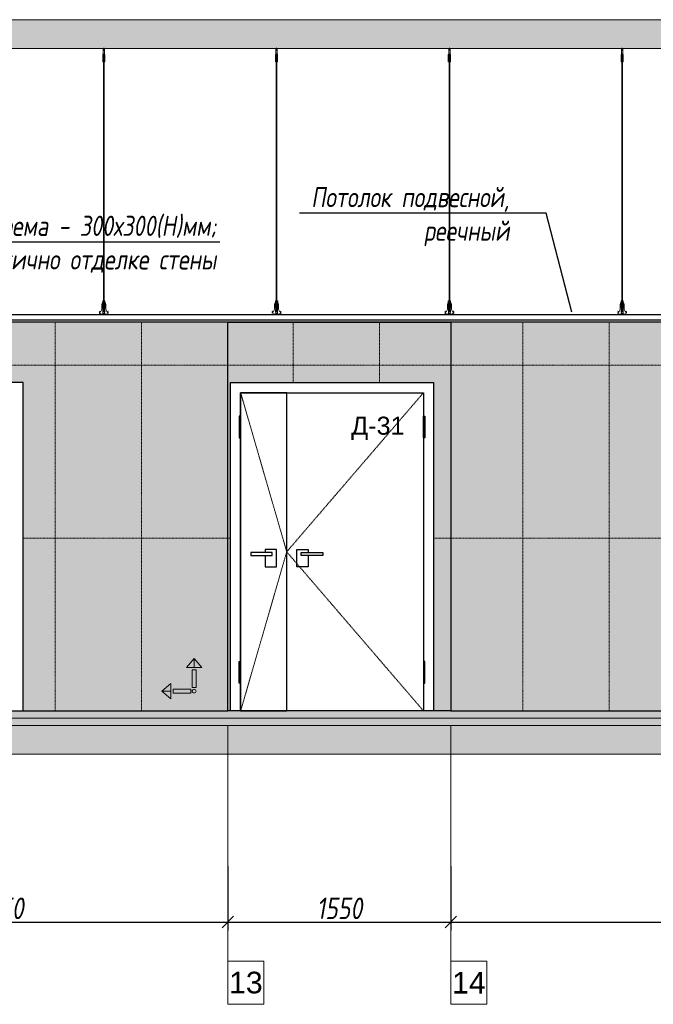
# Model space of a CAD drawing. Header units: millimetres. Extents: x -173851 to 481338, y -267897 to -21875.
# Tile 11 of 126: x -135459 to -131059, y -200983 to -194146. Entities that reach past the tile are written whole.
import ezdxf
from ezdxf import colors
from ezdxf.entities.mleader import LeaderData, LeaderLine
from ezdxf.math import Vec2, Vec3

# ---------------------------------------------------------------- set-up
doc = ezdxf.new("R2010")
doc.units = ezdxf.units.MM
doc.linetypes.add('( Hidden )', pattern=[0.375, 0.25, -0.125])
doc.linetypes.add('DASHDOT', pattern=[25.4, 12.7, -6.35, 0, -6.35])
doc.layers.get('Defpoints').update_dxf_attribs({"color": 31})
for name, color, linetype, lineweight in [('3_RC_Ceiling', 253, 'Continuous', 5), ('A-DETL-GENF', 7, 'Continuous', 5), ('meb', 26, 'Continuous', 15)]:
    doc.layers.add(name, color=color, linetype=linetype, lineweight=lineweight)
for name, color, linetype, lineweight, true_color in [('dim_per', 7, 'Continuous', 9, 0x172e00), ('dim_razv', 7, 'DASHDOT', 9, 0x0d1b0d), ('pol', 7, 'Continuous', 15, 0x55666d)]:
    doc.layers.add(name, color=color, linetype=linetype, lineweight=lineweight, true_color=true_color)
doc.styles.add('fl_iso paper', font='isocpeur.ttf', dxfattribs={"width": 0.8, "oblique": 10})
doc.styles.get("Standard").update_dxf_attribs({"font": 'arial.ttf'})
doc.dimstyles.new('In tre 1_50', dxfattribs={"dimtxt": 150, "dimasz": 80, "dimexe": 60, "dimexo": 10, "dimgap": 20, "dimtad": 1, "dimdec": 0, "dimrnd": 5, "dimzin": 0, "dimdsep": 46, "dimtxsty": 'fl_iso paper', "dimblk": 'OBLIQUE', "dimcen": 0, "dimdle": 60, "dimadec": 0, "dimazin": 0, "dimtfac": 1, "dimtdec": 0, "dimtofl": 0, "dimtmove": 1, "dimatfit": 1, "dimfxl": 40, "dimtolj": 1, "dimtzin": 0, "dimarcsym": 1})

# ---------------------------------------------------------------- blocks, each defined once
blk = doc.blocks.new('*U539')
at = {"layer": '3_RC_Ceiling', "ltscale": 20}
for p, q in [((490274.8, -63760.2), (490274.8, -63820.1)), ((490279.8, -63755.3), (490279.8, -63774.4)), ((490284.8, -63760.2), (490284.8, -63820.1)), ((490272.3, -63812.5), (490277.8, -63812.5)), ((490272.3, -63841), (490277.8, -63841)), ((490284.8, -63798.3), (490274.8, -63798.3)), ((490284.8, -63820.1), (490274.8, -63820.1)), ((490277.8, -63799.5), (490277.8, -63820.1)), ((490277.8, -63847.8), (490277.8, -63807.1)), ((490277.9, -65491.9), (490277.8, -63854.1)), ((490281.8, -63799.5), (490281.8, -63820.1)), ((490281.8, -63847.8), (490281.8, -63807)), ((490281.8, -63812.5), (490287.3, -63812.5)), ((490281.8, -63841), (490287.3, -63841)), ((490281.9, -65491.9), (490281.8, -63854.1)), ((490277.9, -65511.1), (490277.9, -65482.6)), ((490281.9, -65511.1), (490281.9, -65482.6)), ((490272.4, -65524.1), (490277.9, -65524.1)), ((490272.4, -65552.6), (490277.9, -65552.6)), ((490277.9, -65559.3), (490277.9, -65518.6)), ((490281.9, -65559.4), (490281.9, -65518.6)), ((490281.9, -65524.1), (490287.4, -65524.1)), ((490281.9, -65552.6), (490287.4, -65552.6)), ((490285.6, -65568.8), (490274.1, -65568.8)), ((490274.1, -65586.8), (490274.1, -65597.8)), ((490274.1, -65597.8), (490274.1, -65604.3)), ((490276.5, -65574.8), (490276.5, -65571.4)), ((490277.9, -65570.9), (490277, -65570.9)), ((490277.9, -65575.3), (490277, -65575.3)), ((490277.4, -65574.8), (490277.3, -65570.9)), ((490277.9, -65574.8), (490277.4, -65574.8)), ((490277.9, -65582.5), (490277.9, -65566.3)), ((490281.9, -65582.5), (490281.9, -65566.3)), ((490282.8, -65570.9), (490281.9, -65570.9)), ((490282.4, -65574.8), (490281.9, -65574.8)), ((490282.8, -65575.3), (490281.9, -65575.3)), ((490282.4, -65574.8), (490282.4, -65570.9)), ((490283.3, -65574.8), (490283.3, -65571.4)), ((490285.6, -65586.8), (490285.6, -65597.8)), ((490285.6, -65597.8), (490285.6, -65604.3))]:
    blk.add_line(p, q, dxfattribs=at)
at = {"layer": '3_RC_Ceiling', "ltscale": 20, "elevation": -5.1}
blk.add_lwpolyline([(490272.3, -63801.8), (490272.3, -63852.6, 0.311691), (490287.3, -63852.6), (490287.3, -63801.8, 0.333333)], format="xyb", close=True, dxfattribs=at)
at = {"layer": '3_RC_Ceiling', "ltscale": 20}
for points in [[(490282, -63807.5, 0.15158), (490281.9, -63807.1, 0.106977), (490281.4, -63806.6, 0.07462), (490280.7, -63806.3, 0.061287), (490279.8, -63806.2, 0.061287), (490279, -63806.3, 0.07462), (490278.3, -63806.6, 0.106977), (490277.8, -63807.1, 0.15158), (490277.7, -63807.5, 0.156429), (490277.8, -63808, 0.106977)], [(490282, -63847.3, -0.15158), (490281.9, -63847.7, -0.106977), (490281.4, -63848.2, -0.07462), (490280.7, -63848.5, -0.061287), (490279.8, -63848.6, -0.061287), (490279, -63848.5, -0.07462), (490278.3, -63848.2, -0.106977), (490277.8, -63847.7, -0.15158), (490277.7, -63847.3, -0.156429), (490277.8, -63846.8, -0.106977)], [(490282, -63807.5, -0.164855), (490281.8, -63808, -0.106977)], [(490281.8, -63846.8, -0.164855), (490282, -63847.3, -0.15158)], [(490287.4, -65524.7, -0.160742), (490293.9, -65538), (490293.9, -65568.4, 0.196304), (490301, -65585.9, -0.186577), (490301.9, -65587.9, 0.403263), (490303.4, -65589.3), (490303.4, -65589.3, 0.315299), (490304.8, -65588.4), (490305, -65587.7, -0.253979), (490306.1, -65586.8, -0.113914), (490306.5, -65586.8, -0.349227), (490307.7, -65588.2), (490307.7, -65590.4, -0.065543), (490307.5, -65591.7), (490306.1, -65596.9, -0.339454), (490296.4, -65604.3), (490263.3, -65604.3, -0.339454), (490253.6, -65596.9), (490252.2, -65591.7, -0.065543), (490252, -65590.4), (490252, -65588.2, -0.349227), (490253.2, -65586.8, -0.113914), (490253.6, -65586.8, -0.253979), (490254.7, -65587.7), (490254.9, -65588.4, 0.315299), (490256.4, -65589.3), (490256.4, -65589.3, 0.403263), (490257.9, -65587.9, -0.186577), (490258.7, -65585.9, 0.196304), (490265.9, -65568.4), (490265.9, -65538, -0.160742), (490272.4, -65524.7)], [(490282, -65519.1, 0.15158), (490281.9, -65518.6, 0.106977), (490281.4, -65518.2, 0.07462), (490280.7, -65517.9, 0.061287), (490279.9, -65517.8, 0.061287), (490279, -65517.9, 0.07462), (490278.3, -65518.2, 0.106977), (490277.8, -65518.6, 0.15158), (490277.7, -65519.1, 0.156429), (490277.9, -65519.6, 0.106977)], [(490282, -65558.9, -0.15158), (490281.9, -65559.3, -0.106977), (490281.4, -65559.8, -0.07462), (490280.7, -65560.1, -0.061287), (490279.9, -65560.2, -0.061287), (490279, -65560.1, -0.07462), (490278.3, -65559.8, -0.106977), (490277.8, -65559.3, -0.15158), (490277.7, -65558.9, -0.156429), (490277.9, -65558.4, -0.106977)], [(490282, -65519.1, -0.164855), (490281.9, -65519.6, -0.106977)], [(490281.9, -65558.4, -0.164855), (490282, -65558.9, -0.15158)], [(490285.6, -65588.8), (490286.4, -65588.8, 0.414214), (490286.9, -65588.3), (490286.9, -65587.3, 0.414214), (490286.4, -65586.8), (490273.4, -65586.8, 0.414214), (490272.9, -65587.3), (490272.9, -65588.3, 0.414214), (490273.4, -65588.8), (490274.1, -65588.8)], [(490285.6, -65595.8), (490286.4, -65595.8, -0.414214), (490286.9, -65596.3), (490286.9, -65597.3, -0.414214), (490286.4, -65597.8), (490273.4, -65597.8, -0.414214), (490272.9, -65597.3), (490272.9, -65596.3, -0.414214), (490273.4, -65595.8), (490274.1, -65595.8)], [(490285.6, -65604.3), (490285.6, -65605.3, -0.414214), (490282.6, -65608.3), (490277.1, -65608.3, -0.414214), (490274.1, -65605.3), (490274.1, -65604.3)]]:
    blk.add_lwpolyline(points, format="xyb", dxfattribs=at)
blk.add_lwpolyline([(490272.4, -65513.4), (490272.4, -65564.2, 0.311691), (490287.4, -65564.2), (490287.4, -65513.4, 0.333333)], format="xyb", close=True, dxfattribs=at)
at = {"layer": '3_RC_Ceiling', "ltscale": 20, "const_width": 2.22}
blk.add_lwpolyline([(490307.6, -65584.7, -1), (490312.1, -65584.7), (490312.1, -65586.3, -0.267949), (490311.4, -65587.5, 0.57735), (490311.4, -65589.9, -0.267949), (490312.1, -65591.1), (490312.1, -65593.7, -0.267949), (490311.4, -65594.9, 0.57735), (490311.4, -65597.3, -0.267949), (490312.1, -65598.5), (490312.1, -65601.2, -0.267949), (490311.4, -65602.4, 0.57735), (490311.4, -65604.8, -0.267949), (490312.1, -65606), (490312.1, -65608.8, -0.414214), (490310.7, -65610.2), (490304.5, -65610.2, -0.247529), (490303.3, -65609.6, 0.247529), (490302.2, -65609), (490298.3, -65609, 0.247529), (490297.1, -65609.6, -0.247529), (490296, -65610.2), (490282.3, -65610.2, -0.267949), (490281.1, -65609.5, 0.57735), (490278.7, -65609.5, -0.267949), (490277.5, -65610.2), (490263.7, -65610.2, -0.247529), (490262.6, -65609.6, 0.247529), (490261.4, -65609), (490257.6, -65609, 0.247529), (490256.4, -65609.6, -0.247529), (490255.3, -65610.2), (490249, -65610.2, -0.414214), (490247.6, -65608.8), (490247.6, -65606, -0.267949), (490248.3, -65604.8, 0.57735), (490248.3, -65602.4, -0.267949), (490247.6, -65601.2), (490247.6, -65598.5, -0.267949), (490248.3, -65597.3, 0.57735), (490248.3, -65594.9, -0.267949), (490247.6, -65593.7), (490247.6, -65591.1, -0.267949), (490248.3, -65589.9, 0.57735), (490248.3, -65587.5, -0.267949), (490247.6, -65586.3), (490247.6, -65584.7, -1), (490252.1, -65584.7, -1)], format="xyb", dxfattribs=at)
at = {"layer": '3_RC_Ceiling', "ltscale": 20, "flags": 128}
blk.add_lwpolyline([(490285.6, -65586.8, -0.414214), (490286.1, -65586.3), (490286.6, -65586.3), (490286.6, -65573.3), (490286.1, -65573.3, -0.414214), (490285.6, -65572.8), (490285.6, -65567.9), (490274.1, -65567.9), (490274.1, -65572.8, -0.414214), (490273.6, -65573.3), (490273.1, -65573.3), (490273.1, -65586.3), (490273.6, -65586.3, -0.414214), (490274.1, -65586.8)], format="xyb", dxfattribs=at)
at = {"layer": '3_RC_Ceiling', "ltscale": 20}
for centre in [(490279.8, -63816.3), (490279.8, -63836.3), (490279.9, -65527.8), (490279.9, -65547.8)]:
    blk.add_circle(centre, 1.6, dxfattribs=at)
for centre, radius, start, end in [((490279.8, -63826.3), 2.8, 131.81165, 228.19115), ((490279.8, -63826.3), 2.8, 131.81165, 228.19115), ((490279.8, -63826.3), 2.8, 48.19102, 131.81165), ((490279.8, -63826.3), 2.8, 228.19115, 311.81178), ((490279.8, -63826.3), 2.8, 311.81178, 48.19102), ((490279.9, -65537.8), 2.8, 131.81165, 228.19115), ((490279.9, -65537.8), 2.8, 131.81165, 228.19115), ((490279.9, -65537.8), 2.8, 48.19102, 131.81165), ((490279.9, -65537.8), 2.8, 228.19115, 311.81178), ((490279.9, -65537.8), 2.8, 311.81178, 48.19102), ((490277, -65571.4), 0.5, 90.0014, 180.0014), ((490277, -65574.8), 0.5, 180.0014, 270.0014), ((490278.4, -65582.5), 0.531, 180.0014, 219.64067), ((490279.1, -65581.9), 1.44, 219.64067, 243.43635), ((490279.6, -65581), 2.48, 243.43635, 258.30048), ((490279.9, -65579.5), 3.99, 258.30048, 270.0014), ((490279.9, -65579.5), 3.99, 270.0014, 281.70232), ((490280.2, -65581), 2.48, 281.70232, 296.56645), ((490280.6, -65581.9), 1.44, 296.56645, 320.36213), ((490281.3, -65582.5), 0.531, 320.36213, 0.0014), ((490282.8, -65571.4), 0.5, 0.0014, 90.0014), ((490282.8, -65574.8), 0.5, 270.0014, 0.0014)]:
    blk.add_arc(centre, radius, start, end, dxfattribs=at)
blk = doc.blocks.new('*U1314')
at = {"layer": '3_RC_Ceiling'}
blk.add_blockref('*U539', (-490279.9, 65157.8, 2.5), dxfattribs=at)
blk = doc.blocks.new('*U1315')
at = {"color": 0, "linetype": 'ByBlock', "lineweight": -2, "transparency": 16777216}
for p in [(9600, 0), (10800, 0), (12000, 0), (13200, 0)]:
    blk.add_blockref('*U1314', p, dxfattribs=at)
blk = doc.blocks.new('_Oblique')
at = {"color": 0, "linetype": 'ByBlock', "lineweight": -2}
blk.add_line((-0.5, -0.5), (0.5, 0.5), dxfattribs=at)
blk = doc.blocks.new('*D1340')
at = {"layer": 'Defpoints', "color": 0, "linetype": 'ByBlock', "transparency": 16777216}
for p in [(-137164.6, -200014.8), (-134013.3, -200014.8), (-134013.3, -200411.9)]:
    blk.add_point(p, dxfattribs=at)
at = {"layer": 'dim_razv', "color": 0, "linetype": 'ByBlock', "lineweight": -2, "transparency": 16777216}
for p, q in [((-137164.6, -200024.8), (-137164.6, -200471.9)), ((-134013.3, -200024.8), (-134013.3, -200471.9)), ((-137224.6, -200411.9), (-133953.3, -200411.9))]:
    blk.add_line(p, q, dxfattribs=at)
at = {"layer": 'dim_razv', "color": 0, "linetype": 'ByBlock', "lineweight": -2, "transparency": 16777216, "xscale": 80, "yscale": 80, "zscale": 80, "rotation": 180}
blk.add_blockref('_Oblique', (-137164.6, -200411.9), dxfattribs=at)
at = {"layer": 'dim_razv', "color": 0, "linetype": 'ByBlock', "lineweight": -2, "transparency": 16777216, "xscale": 80, "yscale": 80, "zscale": 80}
blk.add_blockref('_Oblique', (-134013.3, -200411.9), dxfattribs=at)
at = {"layer": 'dim_razv', "color": 0, "linetype": 'ByBlock', "transparency": 16777216, "insert": (-135589, -200316.9), "char_height": 150, "attachment_point": 5, "style": 'fl_iso paper'}
blk.add_mtext('\\A1;3150', dxfattribs=at)
blk = doc.blocks.new('*D1341')
at = {"layer": 'Defpoints', "color": 0, "linetype": 'ByBlock', "transparency": 16777216}
for p in [(-134013.3, -200014.8), (-132464.6, -200014.8), (-132464.6, -200411.9)]:
    blk.add_point(p, dxfattribs=at)
at = {"layer": 'dim_razv', "color": 0, "linetype": 'ByBlock', "lineweight": -2, "transparency": 16777216}
for p, q in [((-134013.3, -200024.8), (-134013.3, -200471.9)), ((-132464.6, -200024.8), (-132464.6, -200471.9)), ((-134073.3, -200411.9), (-132404.6, -200411.9))]:
    blk.add_line(p, q, dxfattribs=at)
at = {"layer": 'dim_razv', "color": 0, "linetype": 'ByBlock', "lineweight": -2, "transparency": 16777216, "xscale": 80, "yscale": 80, "zscale": 80, "rotation": 180}
blk.add_blockref('_Oblique', (-134013.3, -200411.9), dxfattribs=at)
at = {"layer": 'dim_razv', "color": 0, "linetype": 'ByBlock', "lineweight": -2, "transparency": 16777216, "xscale": 80, "yscale": 80, "zscale": 80}
blk.add_blockref('_Oblique', (-132464.6, -200411.9), dxfattribs=at)
at = {"layer": 'dim_razv', "color": 0, "linetype": 'ByBlock', "transparency": 16777216, "insert": (-133239, -200316.9), "char_height": 150, "attachment_point": 5, "style": 'fl_iso paper'}
blk.add_mtext('\\A1;1550', dxfattribs=at)
blk = doc.blocks.new('*D1342')
at = {"layer": 'Defpoints', "color": 0, "linetype": 'ByBlock', "transparency": 16777216}
for p in [(-132464.6, -200014.8), (-128964.6, -200014.8), (-128964.6, -200411.9)]:
    blk.add_point(p, dxfattribs=at)
at = {"layer": 'dim_razv', "color": 0, "linetype": 'ByBlock', "lineweight": -2, "transparency": 16777216}
for p, q in [((-132464.6, -200024.8), (-132464.6, -200471.9)), ((-128964.6, -200024.8), (-128964.6, -200471.9)), ((-132524.6, -200411.9), (-128904.6, -200411.9))]:
    blk.add_line(p, q, dxfattribs=at)
at = {"layer": 'dim_razv', "color": 0, "linetype": 'ByBlock', "lineweight": -2, "transparency": 16777216, "xscale": 80, "yscale": 80, "zscale": 80, "rotation": 180}
blk.add_blockref('_Oblique', (-132464.6, -200411.9), dxfattribs=at)
at = {"layer": 'dim_razv', "color": 0, "linetype": 'ByBlock', "lineweight": -2, "transparency": 16777216, "xscale": 80, "yscale": 80, "zscale": 80}
blk.add_blockref('_Oblique', (-128964.6, -200411.9), dxfattribs=at)
at = {"layer": 'dim_razv', "color": 0, "linetype": 'ByBlock', "transparency": 16777216, "insert": (-130714.6, -200316.9), "char_height": 150, "attachment_point": 5, "style": 'fl_iso paper'}
blk.add_mtext('\\A1;3500', dxfattribs=at)
blk = doc.blocks.new('*U1294')
at = {"layer": 'dim_razv', "color": 253, "ltscale": 0.3, "transparency": 33554687}
blk.add_lwpolyline([(0, 1350), (0, -1350)], dxfattribs=at)
blk = doc.blocks.new('*U1295')
at = {"layer": 'dim_razv', "color": 0, "linetype": 'ByBlock', "lineweight": -2, "transparency": 16777216}
for p in [(-2400, 0), (-1800, 0), (-1200, 0), (-600, 0), (0, 0)]:
    blk.add_blockref('*U1294', p, dxfattribs=at)
blk = doc.blocks.new('*U1300')
at = {"layer": 'dim_razv', "color": 253, "ltscale": 0.3, "transparency": 33554687}
blk.add_lwpolyline([(0, 1350), (0, -1350)], dxfattribs=at)
blk = doc.blocks.new('*U1301')
at = {"layer": 'dim_razv', "color": 0, "linetype": 'ByBlock', "lineweight": -2, "transparency": 16777216}
for p in [(-600, 0), (0, 0)]:
    blk.add_blockref('*U1300', p, dxfattribs=at)
blk = doc.blocks.new('1')
at = {"layer": 'pol', "linetype": 'ByBlock'}
h = blk.add_hatch(color=1, dxfattribs=at)
h.paths.add_polyline_path([(35776.4, 73135.4), (35803.1, 73135.4), (35803.1, 73259), (35776.4, 73259)])
h.paths.add_polyline_path([(35789.8, 73274.6), (35843.2, 73274.6), (35789.8, 73338.2)])
h.paths.add_polyline_path([(35789.8, 73274.6), (35736.3, 73274.6), (35789.8, 73338.2)])
edge = h.paths.add_edge_path()
edge.add_arc((35789.8, 73110.5), 13.4, 0, 360)
h = blk.add_hatch(color=1, dxfattribs=at)
h.paths.add_polyline_path([(35813.3, 73097.1), (35813.3, 73123.9), (35936.9, 73123.9), (35936.9, 73097.1)])
h.paths.add_polyline_path([(35952.5, 73110.5), (35952.5, 73164), (36016.1, 73110.5)])
h.paths.add_polyline_path([(35952.5, 73110.5), (35952.5, 73057), (36016.1, 73110.5)])
at = {"layer": 'pol', "color": 1, "linetype": 'ByBlock'}
for points in [[(35789.8, 73274.6), (35736.3, 73274.6), (35789.8, 73338.2), (35789.8, 73274.6)], [(35789.8, 73274.6), (35843.2, 73274.6), (35789.8, 73338.2), (35789.8, 73274.6)], [(35952.5, 73110.5), (35952.5, 73164), (36016.1, 73110.5), (35952.5, 73110.5)], [(35952.5, 73110.5), (35952.5, 73057), (36016.1, 73110.5), (35952.5, 73110.5)]]:
    blk.add_lwpolyline(points, dxfattribs=at)
for points in [[(35776.4, 73135.4), (35803.1, 73135.4), (35803.1, 73259), (35776.4, 73259)], [(35813.3, 73097.1), (35813.3, 73123.9), (35936.9, 73123.9), (35936.9, 73097.1)]]:
    blk.add_lwpolyline(points, close=True, dxfattribs=at)
blk.add_circle((35789.8, 73110.5), 13.4, dxfattribs=at)

msp = doc.modelspace()

# ---------------------------------------------------------------- hatches: boundary and pattern name
at = {"layer": 'A-DETL-GENF'}
h = msp.add_hatch(dxfattribs=at)
h.set_pattern_fill('ANSI35', color=256, scale=20, style=0)
h.set_pattern_definition([(45, (-273001.36, -201985.72), (-89.80256, 89.80256), []), (45, (-272911.56, -201985.72), (-89.80256, 89.80256), [158.75, -31.75, 0, -31.75])])
h.paths.add_polyline_path([(-157027, -194346.3), (-66190.9, -194346.3), (-66190.9, -194146.3), (-157027, -194146.3)])
h = msp.add_hatch(dxfattribs=at)
h.set_pattern_fill('AR-CONC', color=256, style=0)
h.paths.add_polyline_path([(-146064.6, -199786.3), (-157189.2, -199786.3), (-157189.2, -199836.3), (-146064.6, -199836.3)])
h.paths.add_polyline_path([(-102245.9, -198946.3), (-144864.6, -198946.3), (-144864.6, -198996.3), (-102245.9, -198996.3)])
h = msp.add_hatch(dxfattribs=at)
h.set_pattern_fill('ANSI35', color=256, scale=10, style=0)
h.paths.add_polyline_path([(-146064.6, -199836.3), (-157189.2, -199836.3), (-157189.2, -199886.3), (-146064.6, -199886.3)])
h.paths.add_polyline_path([(-102245.9, -198996.3), (-144864.6, -198996.3), (-144864.6, -199046.3), (-102245.9, -199046.3)])
h = msp.add_hatch(dxfattribs=at)
h.set_pattern_fill('ANSI35', color=256, scale=20, style=0)
h.paths.add_polyline_path([(-146064.6, -199886.3), (-157189.2, -199886.3), (-157189.2, -200086.3), (-146064.6, -200086.3)])
h.paths.add_polyline_path([(-102245.9, -199046.3), (-144864.6, -199046.3), (-144864.6, -199086.3), (-145164.6, -199086.3), (-145164.6, -199226.3), (-145464.6, -199226.3), (-145464.6, -199366.3), (-145764.6, -199366.3), (-145764.6, -199506.3), (-146064.6, -199506.3), (-146064.6, -199886.3), (-145850.4, -199786.3), (-144693.2, -199246.3), (-102245.9, -199246.3), (-102245.9, -200099), (-101975.9, -200086.3), (-101975.9, -199086.3), (-102245.9, -199086.3)])
at = {"layer": 'dim_razv', "true_color": 0xffffff, "transparency": 33554687}
h = msp.add_hatch(dxfattribs=at)
h.set_pattern_fill('AR-SAND', scale=3, angle=315)
h.set_pattern_definition([(352.5, (120932.77, 10341.21), (100.426047, 107.214405), [0, -115.824, 0, -129.54, 0, -123.825]), (322.5, (120932.77, 10341.21), (247.41986, 56.70328), [0, -62.484, 0, -104.394, 0, -40.005]), (282.5, (120866.5, 10407.49), (168.099694, -167.48995), [0, -38.1, 0, -137.16, 0, -179.07]), (272.5, (120866.5, 10407.49), (209.26523, -114.68433), [0, -19.05, 0, -89.916, 0, -102.87])])
h.paths.add_polyline_path([(-103370.9, -196666.3), (-104780.9, -196666.3), (-104780.9, -198946.3), (-103370.9, -198946.3)], flags=16)
h.paths.add_polyline_path([(-104875.9, -198946.3), (-102325.9, -198946.3), (-102325.9, -196246.3), (-104875.9, -196246.3)])
h.paths.add_polyline_path([(-105245.9, -198946.3), (-104875.9, -198946.3), (-104875.9, -196246.3), (-105245.9, -196246.3)])
h.paths.add_polyline_path([(-108275.9, -198946.3), (-105245.9, -198946.3), (-105245.9, -196246.3), (-108275.9, -196246.3)])
h.paths.add_polyline_path([(-117509.6, -196666.3), (-116099.6, -196666.3), (-116099.6, -198946.3), (-117509.6, -198946.3)], flags=16)
h.paths.add_polyline_path([(-108645.9, -196246.3), (-108275.9, -196246.3), (-108275.9, -198946.3), (-108645.9, -198946.3)])
h.paths.add_polyline_path([(-115914.6, -198946.3), (-113815.9, -198946.3), (-113815.9, -196246.3), (-115914.6, -196246.3)])
h.paths.add_polyline_path([(-117914.6, -198946.3), (-115914.6, -198946.3), (-115914.6, -196246.3), (-117914.6, -196246.3)])
h.paths.add_polyline_path([(-125744.6, -196666.3), (-123784.6, -196666.3), (-123784.6, -198946.3), (-125744.6, -198946.3)], flags=16)
h.paths.add_polyline_path([(-122489.6, -196246.3), (-127534.6, -196246.3), (-127534.6, -198946.3), (-122489.6, -198946.3)])
h.paths.add_polyline_path([(-127884.6, -198946.3), (-127534.6, -198946.3), (-127534.6, -196246.3), (-127884.6, -196246.3)])
h.paths.add_polyline_path([(-128964.6, -196246.3), (-127884.6, -196246.3), (-127884.6, -198946.3), (-128964.6, -198946.3)])
h.paths.add_polyline_path([(-133994.6, -196666.3), (-132584.6, -196666.3), (-132584.6, -198946.3), (-133994.6, -198946.3)], flags=16)
h.paths.add_polyline_path([(-132464.6, -198946.3), (-128964.6, -198946.3), (-128964.6, -196246.3), (-132464.6, -196246.3)])
h.paths.add_polyline_path([(-134013.3, -196246.3), (-132464.6, -196246.3), (-132464.6, -198946.3), (-134013.3, -198946.3)])
h.paths.add_polyline_path([(-135434.6, -196666.3), (-136844.6, -196666.3), (-136844.6, -198946.3), (-135434.6, -198946.3)], flags=16)
h.paths.add_polyline_path([(-137164.6, -198946.3), (-134013.3, -198946.3), (-134013.3, -196246.3), (-137164.6, -196246.3)])
h.paths.add_polyline_path([(-138964.6, -196246.3), (-137164.6, -196246.3), (-137164.6, -198946.3), (-138964.6, -198946.3)])
h.paths.add_polyline_path([(-139414.6, -198946.3), (-138964.6, -198946.3), (-138964.6, -196246.3), (-139414.6, -196246.3)])
h.paths.add_polyline_path([(-141214.6, -198946.3), (-140864.6, -198946.3), (-140864.6, -196246.3), (-141214.6, -196246.3)])
h.paths.add_polyline_path([(-142614.6, -196246.3), (-141214.6, -196246.3), (-141214.6, -198946.3), (-142614.6, -198946.3)])
h.paths.add_polyline_path([(-144134.6, -198946.3), (-142614.6, -198946.3), (-142614.6, -196246.3), (-144134.6, -196246.3)])
h.paths.add_polyline_path([(-144784.6, -198946.3), (-144134.6, -198946.3), (-144134.6, -196246.3), (-144784.6, -196246.3)])
h.paths.add_polyline_path([(-156974.6, -199786.3), (-148504.6, -199786.3), (-148504.6, -196696.3), (-149224.6, -196696.3), (-149224.6, -195786.3), (-156974.6, -195786.3)])
h.paths.add_polyline_path([(-91975.9, -199786.3), (-91275.9, -199786.3), (-91275.9, -196696.3), (-91975.9, -196696.3)])
h.paths.add_polyline_path([(-96475.9, -199786.3), (-91975.9, -199786.3), (-91975.9, -196696.3), (-96475.9, -196696.3)])
h.paths.add_polyline_path([(-95105.9, -197506.3), (-96155.9, -197506.3), (-96155.9, -199786.3), (-95105.9, -199786.3)], flags=16)
h.paths.add_polyline_path([(-93425.9, -197506.3), (-92375.9, -197506.3), (-92375.9, -199786.3), (-93425.9, -199786.3)], flags=16)
h.paths.add_polyline_path([(-91275.9, -196696.3), (-90275.9, -196696.3), (-90275.9, -199786.3), (-91275.9, -199786.3)])
h.paths.add_polyline_path([(-75636.7, -196186.3), (-71186.7, -196186.3), (-71186.7, -199786.3), (-75636.7, -199786.3)], flags=17)
edge = h.paths.add_edge_path()
edge.add_line((-71186.7, -196186.3), (-75636.7, -196186.3))
edge.add_line((-75636.7, -196186.3), (-75636.7, -199786.3))
edge.add_line((-75636.7, -199786.3), (-75756.7, -199786.3))
edge.add_line((-75756.7, -199786.3), (-75756.7, -196386.3))
edge.add_arc((-75156.7, -196386.3), 600, 90, 180, ccw=False)
edge.add_line((-75156.7, -195786.3), (-71136.7, -195786.3))
edge.add_line((-71136.7, -195786.3), (-71136.7, -199786.3))
edge.add_line((-71136.7, -199786.3), (-71186.7, -199786.3))
edge.add_line((-71186.7, -199786.3), (-71186.7, -196186.3))
h.paths.add_polyline_path([(-69136.7, -195786.3), (-68136.7, -195786.3), (-68136.7, -199786.3), (-69136.7, -199786.3)])
h.paths.add_polyline_path([(-70136.7, -199786.3), (-69136.7, -199786.3), (-69136.7, -195786.3), (-70136.7, -195786.3)])
h.paths.add_polyline_path([(-71136.7, -195786.3), (-70136.7, -195786.3), (-70136.7, -199786.3), (-71136.7, -199786.3)])
h.paths.add_polyline_path([(-68136.7, -196186.3), (-68136.7, -195786.3), (-66336.7, -195786.3), (-66336.7, -199786.3), (-66686.7, -199786.3), (-66686.7, -196186.3)])
h.paths.add_polyline_path([(-102325.9, -198946.3), (-102245.9, -198946.3), (-102245.9, -199086.3), (-101975.9, -199086.3), (-101975.9, -196696.3), (-102325.9, -196696.3)])
h.paths.add_polyline_path([(-140864.6, -196246.3), (-139414.6, -196246.3), (-139414.6, -198946.3), (-140864.6, -198946.3)])
h.paths.add_polyline_path([(-140699.6, -197566.3), (-139949.6, -197566.3), (-139949.6, -198916.3), (-140699.6, -198916.3)])

# ---------------------------------------------------------------- linework, layer by layer
at = {"lineweight": 13}
for points in [[(-157027, -194346.3), (-66190.9, -194346.3), (-66190.9, -194146.3), (-157027, -194146.3)], [(-102245.9, -198946.3), (-144864.6, -198946.3), (-144864.6, -198996.3), (-102245.9, -198996.3)], [(-102245.9, -198996.3), (-144864.6, -198996.3), (-144864.6, -199046.3), (-102245.9, -199046.3)], [(-102245.9, -199046.3), (-144864.6, -199046.3), (-144864.6, -199086.3), (-145164.6, -199086.3), (-145164.6, -199226.3), (-145464.6, -199226.3), (-145464.6, -199366.3), (-145764.6, -199366.3), (-145764.6, -199506.3), (-146064.6, -199506.3), (-146064.6, -199886.3), (-145850.4, -199786.3), (-144693.2, -199246.3), (-102245.9, -199246.3), (-102245.9, -200099), (-101975.9, -200086.3), (-101975.9, -199086.3), (-102245.9, -199086.3)]]:
    msp.add_lwpolyline(points, close=True, dxfattribs=at)
at = {"linetype": 'ByBlock'}
for points in [[(-144784.6, -196231.3), (-102325.9, -196231.3), (-102325.9, -196196.3), (-144784.6, -196196.3)], [(-102325.9, -196246.3), (-144784.6, -196246.3), (-144784.6, -196231.3), (-102325.9, -196231.3)], [(-137164.6, -198946.3), (-134013.3, -198946.3), (-134013.3, -196246.3), (-137164.6, -196246.3)], [(-134013.3, -196246.3), (-132464.6, -196246.3), (-132464.6, -198946.3), (-134013.3, -198946.3)], [(-132464.6, -198946.3), (-128964.6, -198946.3), (-128964.6, -196246.3), (-132464.6, -196246.3)], [(-135434.6, -196666.3), (-136844.6, -196666.3), (-136844.6, -198946.3), (-135434.6, -198946.3)], [(-133994.6, -196666.3), (-132584.6, -196666.3), (-132584.6, -198946.3), (-133994.6, -198946.3)], [(-133604.6, -196736.3), (-133924.6, -196736.3), (-133924.6, -198946.3), (-133604.6, -198946.3)], [(-133924.6, -196736.3), (-132654.6, -196736.3), (-132654.6, -198946.3), (-133924.6, -198946.3)], [(-133604.6, -196736.3), (-132654.6, -196736.3), (-132654.6, -198946.3), (-133604.6, -198946.3)], [(-133924.6, -196898.7), (-133934.6, -196898.7), (-133934.6, -197048.7), (-133924.6, -197048.7)], [(-132654.6, -196898.7), (-132644.6, -196898.7), (-132644.6, -197048.7), (-132654.6, -197048.7)], [(-133704.6, -197846.3), (-133854.6, -197846.3), (-133854.6, -197866.3), (-133704.6, -197866.3)], [(-133504.6, -197846.3), (-133354.6, -197846.3), (-133354.6, -197866.3), (-133504.6, -197866.3)], [(-133924.6, -198754), (-133934.6, -198754), (-133934.6, -198604), (-133924.6, -198604)], [(-132654.6, -198754), (-132644.6, -198754), (-132644.6, -198604), (-132654.6, -198604)]]:
    msp.add_lwpolyline(points, close=True, dxfattribs=at)
at = {"color": 253, "linetype": '( Hidden )', "lineweight": 13, "ltscale": 15}
for points in [[(-133924.6, -196736.3), (-133604.6, -197841.3), (-133924.6, -198946.3)], [(-132654.6, -196736.3), (-133604.6, -197841.3), (-132654.6, -198946.3)]]:
    msp.add_lwpolyline(points, dxfattribs=at)
at = {"linetype": 'ByBlock'}
for points in [[(-133754.6, -197866.3), (-133754.6, -197946.3), (-133674.6, -197946.3), (-133674.6, -197826.3), (-133754.6, -197826.3), (-133754.6, -197846.3)], [(-133454.6, -197866.3), (-133454.6, -197946.3), (-133534.6, -197946.3), (-133534.6, -197826.3), (-133454.6, -197826.3), (-133454.6, -197846.3)]]:
    msp.add_lwpolyline(points, dxfattribs=at)
at = {"layer": 'dim_razv', "color": 253, "ltscale": 0.3, "transparency": 33554687}
for points in [[(-133560, -196666.3), (-133560, -196246.3)], [(-132960, -196666.3), (-132960, -196246.3)], [(-144784.6, -196546.3), (-102325.9, -196546.3)], [(-135434.6, -197746.3), (-133994.6, -197746.3)], [(-132584.6, -197746.3), (-125744.6, -197746.3)]]:
    msp.add_lwpolyline(points, dxfattribs=at)
at = {"layer": 'meb', "color": 10}
for points in [[(-134013.3, -199046.3), (-134013.3, -200983.3)], [(-132464.6, -199046.3), (-132464.6, -200983.3)]]:
    msp.add_lwpolyline(points, dxfattribs=at)
for points in [[(-134013.3, -200983.3), (-133763.3, -200983.3), (-133763.3, -200683.3), (-134013.3, -200683.3)], [(-132464.6, -200983.3), (-132214.6, -200983.3), (-132214.6, -200683.3), (-132464.6, -200683.3)]]:
    msp.add_lwpolyline(points, close=True, dxfattribs=at)

# ---------------------------------------------------------------- block references
at = {"linetype": 'ByBlock'}
msp.add_blockref('*U1315', (-144474.9, -195743.9, -2.5), dxfattribs=at)
at = {"linetype": 'ByBlock', "xscale": -0.9938708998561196, "yscale": 0.9938708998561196, "zscale": 0.9938708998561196}
msp.add_blockref('1', (-98677.4, -271471.1), dxfattribs=at)
at = {"layer": 'dim_razv', "linetype": 'ByBlock'}
for name, p in [('*U1301', (-134613.3, -197596.3)), ('*U1295', (-129564.6, -197596.3))]:
    msp.add_blockref(name, p, dxfattribs=at)

# ---------------------------------------------------------------- texts
at = {"color": 252, "linetype": 'ByBlock', "insert": (-132971.7, -196983.5), "char_height": 125, "attachment_point": 5}
msp.add_mtext_dynamic_manual_height_columns('Д-31', width=189.86, gutter_width=12.5, heights=[123.7], dxfattribs=at)
at = {"layer": 'meb', "color": 10, "char_height": 150, "attachment_point": 5}
for s, insert in [('13', (-133888.3, -200833.3)), ('14', (-132339.6, -200833.3))]:
    msp.add_mtext_dynamic_manual_height_columns(s, width=165.776, gutter_width=12.5, heights=[0], dxfattribs=dict(at, insert=insert))

# ---------------------------------------------------------------- dimensions: what is measured, and where the dimension line sits
at = {"layer": 'dim_razv', "linetype": 'ByBlock'}
for base, p1, p2, picture, middle in [((-134013.3, -200411.9), (-137164.6, -200014.8), (-134013.3, -200014.8), '*D1340', (-135589, -200316.9)), ((-132464.6, -200411.9), (-134013.3, -200014.8), (-132464.6, -200014.8), '*D1341', (-133239, -200316.9)), ((-128964.6, -200411.9), (-132464.6, -200014.8), (-128964.6, -200014.8), '*D1342', (-130714.6, -200316.9))]:
    dim = msp.add_linear_dim(base=base, p1=p1, p2=p2, dimstyle='In tre 1_50', dxfattribs=at)
    dim.commit()
    dim.dimension.update_dxf_attribs({"geometry": picture, "text_midpoint": middle})

# ---------------------------------------------------------------- leaders
at = {"layer": 'dim_per', "linetype": 'ByBlock'}
ml = msp.add_multileader_mtext('Standard', dxfattribs=at)
ml.set_content('Потолок подвесной, реечный', color=256, style='fl_iso paper')
ml.set_leader_properties()
ml.build(insert=Vec2(0, 0))
ml.multileader.update_dxf_attribs({"text_left_attachment_type": 6, "text_right_attachment_type": 6, "dogleg_length": 252.8})
ctx = ml.context
ctx.base_point, ctx.char_height, ctx.plane_origin = Vec3(-133447.9, -195490.3), 140, Vec3(-131455.4, -193282.5)
ctx.left_attachment, ctx.right_attachment, ctx.text_align_type = 6, 6, 2
notes = []
notes.append((ctx, [(1, (1, 1, 0), (-131803.2, -195490.3), (-1, 0), 252.8, [(0, [(-131623.8, -196181.3)], 0, [])])]))
ctx.mtext.insert, ctx.mtext.width, ctx.mtext.alignment, ctx.mtext.flow_direction = Vec3(-132057.9, -195308.3), 1443.232, 3, 5
ml = msp.add_multileader_mtext('Standard', dxfattribs=at)
ml.set_content('Отверстие с заполнением И-3, размер проема - 300х300(Н)мм;\\Pотделка дверцы (тех.лючка) аналогично отделке стены', color=256, style='fl_iso paper')
ml.set_leader_properties()
ml.build(insert=Vec2(0, 0))
ml.multileader.update_dxf_attribs({"text_left_attachment_type": 6, "text_right_attachment_type": 6, "dogleg_length": 252.8})
ctx = ml.context
ctx.base_point, ctx.char_height, ctx.plane_origin = Vec3(-138747.2, -195689.6), 140, Vec3(-132700, -196559.5)
ctx.left_attachment, ctx.right_attachment, ctx.text_align_type = 6, 6, 2
notes.append((ctx, [(0, (1, 1, 0), (-139000, -195689.6), (1, 0), 252.8, [(0, [(-139514.6, -196386.3)], 0, [])])]))
ctx.mtext.insert, ctx.mtext.width, ctx.mtext.alignment, ctx.mtext.flow_direction = Vec3(-134092.8, -195507.6), 4907.212, 3, 5
for ctx, leaders in notes:
    for number, flags, end, landing, length, lines in leaders:
        leader = LeaderData()
        leader.index, (leader.has_last_leader_line, leader.has_dogleg_vector, leader.attachment_direction) = number, flags
        leader.last_leader_point, leader.dogleg_vector, leader.dogleg_length = Vec3(end), Vec3(landing), length
        for number, points, colour, breaks in lines:
            line = LeaderLine()
            line.index, line.vertices, line.color, line.breaks = number, Vec3.list(points), colors.encode_raw_color(colour), breaks
            leader.lines.append(line)
        ctx.leaders.append(leader)

doc.saveas('drawing.dxf')
